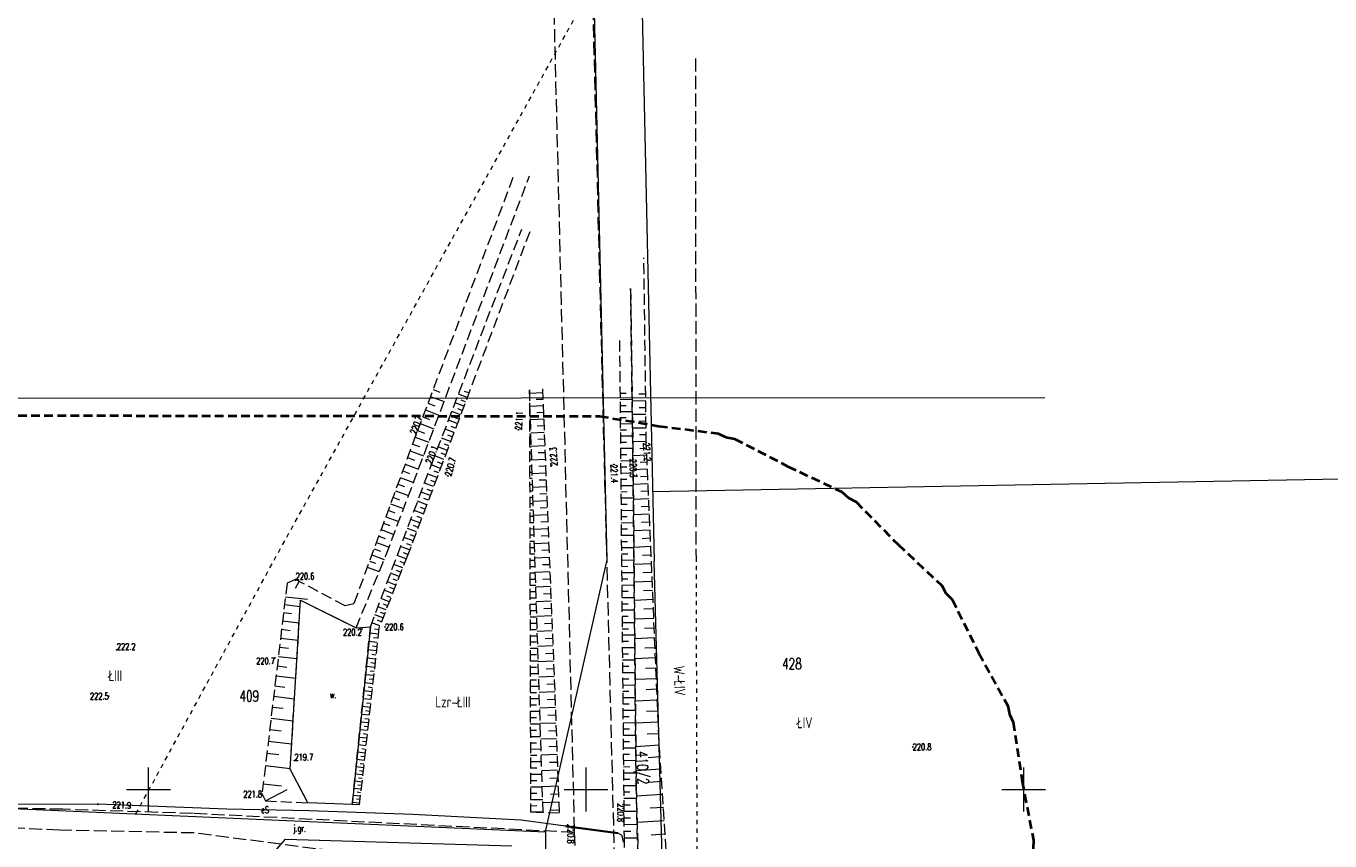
# Model space of a CAD drawing. Header units: metres. Extents: x 7496982 to 7497528, y 5603168 to 5605598.
# Tile 72 of 74: x 7497136 to 7497285, y 5605094 to 5605187. Entities that reach past the tile are written whole.
import ezdxf
from ezdxf.enums import TextEntityAlignment as Align

# ---------------------------------------------------------------- set-up
doc = ezdxf.new("R2010")
doc.units = ezdxf.units.M
doc.header["$MEASUREMENT"] = 0
for name, pattern in [('1', [0]), ('1_SUEP_A', [0]), ('1_SULO', [0]), ('1_SUTP_A', [0]), ('2', [1.5, 1, -0.5]), ('2_1', [0]), ('2_OTKJ', [2, 1.5, -0.5]), ('2_OTRK', [1.75, 1.25, -0.5]), ('2_OTRKG', [1.75, 1.25, -0.5]), ('2_OTWS', [0]), ('4', [2.5, 1.5, -1]), ('GDE', [0]), ('GUK', [2, 1.5, -0.5]), ('GUZ', [1, 0.5, -0.5])]:
    doc.linetypes.add(name, pattern=pattern)
doc.layers.get('0').update_dxf_attribs({"color": 250, "linetype": 'CONTINUOUS', "lineweight": 100})
for name, color, linetype, lineweight in [('_MAPA_L_0', 7, '1', 18), ('EDZPD_L_0', 3, 'GDE', 18), ('EDZTD_T_0', 3, 'CONTINUOUS', 18), ('EKLPK_L_0', 90, 'GUK', 18), ('EKLTK_T_0', 90, 'CONTINUOUS', 25), ('EUZPU_L_0', 90, '4', 18), ('EUZPU_L_4', 90, '4', 18), ('OTK_E_T_0', 7, 'CONTINUOUS', 0), ('OTK_L_0', 7, '2_OTKJ', 18), ('OTR_L_1', 7, '2_OTRK', 18), ('OTR_T_1', 7, 'CONTINUOUS', 18), ('OTW_E_T_1', 141, 'CONTINUOUS', 0), ('OTW_L_1', 141, '2_OTWS', 18), ('SUEP_E_T_0', 1, 'CONTINUOUS', 0), ('SUEP_L_0', 1, '1_SUEP_A', 18), ('SUER_T_0', 1, 'CONTINUOUS', 18), ('SUL_L_1', 7, '1_SULO', 35), ('SUTP_L_0', 30, '1_SUTP_A', 18), ('ZAKRES_L_0', 1, '2', 40), ('ZAKRES_L_0_a', 1, '2', 40)]:
    doc.layers.add(name, color=color, linetype=linetype, lineweight=lineweight)
doc.styles.get("Standard").update_dxf_attribs({"font": 'Simplex.SHX', "width": 0.75})

# ---------------------------------------------------------------- blocks, each defined once
blk = doc.blocks.new('1_SUPS')
at = {"linetype": 'Continuous'}
blk.add_circle((0, 0), 0.0625, dxfattribs=at)
blk = doc.blocks.new('2_OTRN')
at = {"linetype": 'Continuous'}
blk.add_circle((0, 0), 0.045, dxfattribs=at)

msp = doc.modelspace()

# ---------------------------------------------------------------- linework, layer by layer
at = {"layer": '_MAPA_L_0', "linetype": '1'}
for p, q in [((7497049.14755, 5605144.62023), (7497252.42355, 5605144.74602)), ((7497150, 5605097.5), (7497150, 5605102.5)), ((7497200, 5605097.5), (7497200, 5605102.5)), ((7497250, 5605097.5), (7497250, 5605102.5)), ((7497147.5, 5605100), (7497152.5, 5605100)), ((7497197.5, 5605100), (7497202.5, 5605100)), ((7497247.5, 5605100), (7497252.5, 5605100))]:
    msp.add_line(p, q, dxfattribs=at)
at = {"layer": 'EDZPD_L_0', "linetype": '1'}
for p, q in [((7497202.41471, 5605126.21295), (7497191.35332, 5605598.18472)), ((7497197.61809, 5605597.70502), (7497207.77177, 5605126.09029)), ((7497207.60044, 5605134.04817), (7497301.93864, 5605135.76983)), ((7497100.94, 5605099.31), (7497195.35, 5605095.17))]:
    msp.add_line(p, q, dxfattribs=at)
at = {"layer": 'EDZPD_L_0', "linetype": 'GDE'}
for p, q in [((7497195.35, 5605095.17), (7497202.41471, 5605126.21295)), ((7497208.74177, 5605090.9426), (7497207.77177, 5605126.09029)), ((7497195.35, 5605095.17), (7497195.31, 5605086.07))]:
    msp.add_line(p, q, dxfattribs=at)
at = {"layer": 'EKLPK_L_0', "linetype": 'GUK'}
msp.add_line((7497212.5997, 5605125.97974), (7497212.52417, 5605183.86441), dxfattribs=at)
at = {"layer": 'EUZPU_L_0', "linetype": 'GUZ'}
for p, q in [((7497148.57009, 5605097.22136), (7497164.83967, 5605127.07331)), ((7497212.8253, 5605049.0334), (7497212.5997, 5605125.97974))]:
    msp.add_line(p, q, dxfattribs=at)
at = {"layer": 'EUZPU_L_4', "linetype": 'GUZ'}
msp.add_line((7497164.83967, 5605127.07331), (7497200.87312, 5605191.98995), dxfattribs=at)
at = {"layer": 'OTK_L_0', "linetype": '2_OTKJ'}
for p, q in [((7497195.48, 5605222.83), (7497198.654, 5605095.099)), ((7497204.0137, 5605061.9041), (7497199.96, 5605222.39)), ((7497140.233, 5605097.739), (7497131.0061, 5605097.9276)), ((7497155.101, 5605097.261), (7497140.233, 5605097.739)), ((7497198.654, 5605095.099), (7497155.101, 5605097.261)), ((7497139.854, 5605095.355), (7497131.0061, 5605095.7624)), ((7497155.241, 5605095.034), (7497139.854, 5605095.355)), ((7497198.849, 5605089.382), (7497155.241, 5605095.034)), ((7497198.654, 5605095.099), (7497198.849, 5605089.382))]:
    msp.add_line(p, q, dxfattribs=at)
at = {"layer": 'OTR_L_1', "linetype": '2_OTRK'}
for p, q in [((7497177.15529, 5605126.79132), (7497193.53203, 5605170.0623)), ((7497182.3346, 5605137.10014), (7497192.64365, 5605163.97025)), ((7497205.08887, 5605157.19204), (7497205.35789, 5605137.74985)), ((7497205.35789, 5605137.74985), (7497205.08887, 5605157.19204)), ((7497195.09411, 5605097.37446), (7497193.52685, 5605145.64985)), ((7497195.09411, 5605097.37446), (7497193.52685, 5605145.64985)), ((7497205.35789, 5605137.74985), (7497205.72534, 5605100.25042)), ((7497205.72534, 5605100.25042), (7497205.35789, 5605137.74985)), ((7497175.35474, 5605118.55803), (7497182.3346, 5605137.10014)), ((7497173.7308, 5605118.46199), (7497177.15529, 5605126.79132)), ((7497166.18737, 5605102.32743), (7497167.37477, 5605121.60508)), ((7497167.37477, 5605121.60508), (7497173.7308, 5605118.46199)), ((7497173.29242, 5605098.27827), (7497175.35474, 5605118.55803)), ((7497168.21305, 5605098.48884), (7497166.18737, 5605102.32743)), ((7497205.72534, 5605100.25042), (7497206.40809, 5605074.96771)), ((7497206.40809, 5605074.96771), (7497205.72534, 5605100.25042)), ((7497163.38745, 5605098.68889), (7497168.21305, 5605098.48884)), ((7497174.08342, 5605098.24548), (7497173.29242, 5605098.27827)), ((7497193.65611, 5605097.43408), (7497195.09411, 5605097.37446)), ((7497196.92985, 5605097.29836), (7497195.09411, 5605097.37446))]:
    msp.add_line(p, q, dxfattribs=at)
at = {"layer": 'OTR_L_1', "linetype": '2_OTRKG'}
for p, q in [((7497191.65069, 5605169.86782), (7497180.56285, 5605140.4917)), ((7497193.55723, 5605163.69557), (7497179.6091, 5605126.73514)), ((7497206.8803, 5605139.60644), (7497206.60611, 5605160.71912)), ((7497203.81856, 5605151.26914), (7497204.33888, 5605094.62079)), ((7497193.52685, 5605145.64985), (7497193.65611, 5605097.43408)), ((7497195.01531, 5605145.76932), (7497196.43377, 5605110.85177)), ((7497180.56285, 5605140.4917), (7497173.45142, 5605121.186)), ((7497208.33771, 5605105.58352), (7497206.8803, 5605139.60644)), ((7497179.6091, 5605126.73514), (7497176.33368, 5605118.46854)), ((7497165.83814, 5605123.56079), (7497162.97443, 5605099.46372)), ((7497166.81599, 5605123.97987), (7497165.83814, 5605123.56079)), ((7497172.47357, 5605120.97647), (7497166.81599, 5605123.97987)), ((7497173.45142, 5605121.186), (7497172.47357, 5605120.97647)), ((7497176.33368, 5605118.46854), (7497174.08342, 5605098.24548)), ((7497196.43377, 5605110.85177), (7497196.92985, 5605097.29836)), ((7497209.37207, 5605089.59214), (7497208.33771, 5605105.58352)), ((7497162.97443, 5605099.46372), (7497163.38745, 5605098.68889)), ((7497204.33888, 5605094.62079), (7497204.63719, 5605063.96628))]:
    msp.add_line(p, q, dxfattribs=at)
at = {"layer": 'OTR_L_1', "linetype": '2_1'}
for p, q in [((7497182.51917, 5605145.67478), (7497183.29921, 5605145.38036)), ((7497186.41974, 5605144.78229), (7497185.42585, 5605145.15737)), ((7497186.60676, 5605145.27788), (7497186.11118, 5605145.4649)), ((7497195.03461, 5605145.29424), (7497193.54037, 5605145.23353)), ((7497203.8739, 5605145.24322), (7497204.56397, 5605145.24956)), ((7497206.80825, 5605145.15428), (7497206.03198, 5605145.14419)), ((7497181.93073, 5605144.11576), (7497182.71007, 5605143.82161)), ((7497182.22489, 5605144.8951), (7497183.78425, 5605144.30652)), ((7497186.04415, 5605143.78705), (7497185.04481, 5605144.16418)), ((7497186.2322, 5605144.28535), (7497185.7339, 5605144.4734)), ((7497193.52891, 5605144.88231), (7497193.55177, 5605144.88237)), ((7497193.53083, 5605144.16339), (7497193.5751, 5605144.16351)), ((7497195.09544, 5605143.79694), (7497193.58899, 5605143.73575)), ((7497195.06496, 5605144.54711), (7497194.3148, 5605144.51664)), ((7497203.88026, 5605144.55155), (7497205.2636, 5605144.56426)), ((7497203.88663, 5605143.85827), (7497204.57991, 5605143.86464)), ((7497206.81833, 5605144.37801), (7497205.26645, 5605144.35785)), ((7497206.82841, 5605143.60207), (7497206.0528, 5605143.59199)), ((7497181.34282, 5605142.55815), (7497182.12145, 5605142.26425)), ((7497181.63671, 5605143.33678), (7497183.19468, 5605142.74873)), ((7497185.28678, 5605141.78011), (7497184.27641, 5605142.1614)), ((7497185.6665, 5605142.78633), (7497184.66166, 5605143.16553)), ((7497185.4769, 5605142.28391), (7497184.9731, 5605142.47403)), ((7497185.85559, 5605143.28737), (7497185.35454, 5605143.47646)), ((7497193.53276, 5605143.44448), (7497193.59844, 5605143.44466)), ((7497193.53469, 5605142.72557), (7497193.62178, 5605142.7258)), ((7497195.15676, 5605142.28743), (7497193.63801, 5605142.22573)), ((7497195.12604, 5605143.04372), (7497194.36974, 5605143.013)), ((7497203.89301, 5605143.16337), (7497205.2828, 5605143.17614)), ((7497203.89941, 5605142.46686), (7497204.59592, 5605142.47326)), ((7497206.83848, 5605142.82646), (7497205.28792, 5605142.80632)), ((7497180.75543, 5605141.00192), (7497181.53337, 5605140.7083)), ((7497181.04906, 5605141.77986), (7497182.60563, 5605141.19234)), ((7497184.90496, 5605140.76836), (7497183.88905, 5605141.15175)), ((7497185.09613, 5605141.27493), (7497184.58956, 5605141.4661)), ((7497193.53662, 5605142.00666), (7497193.64512, 5605142.00695)), ((7497193.53854, 5605141.28774), (7497193.66845, 5605141.28809)), ((7497195.21858, 5605140.76559), (7497193.68744, 5605140.70339)), ((7497195.18761, 5605141.52806), (7497194.42514, 5605141.49708)), ((7497203.90582, 5605141.76872), (7497205.3021, 5605141.78154)), ((7497203.91225, 5605141.06895), (7497204.61201, 5605141.07538)), ((7497206.85861, 5605141.27623), (7497205.30937, 5605141.25611)), ((7497206.84855, 5605142.05118), (7497206.0736, 5605142.04111)), ((7497180.17882, 5605139.44914), (7497180.95425, 5605139.16351)), ((7497180.46445, 5605140.22457), (7497182.02219, 5605139.65077)), ((7497184.52105, 5605139.75106), (7497183.49956, 5605140.13655)), ((7497184.32831, 5605139.24031), (7497183.81616, 5605139.43359)), ((7497184.71327, 5605140.26041), (7497184.20392, 5605140.45263)), ((7497193.54047, 5605140.56883), (7497193.69179, 5605140.56924)), ((7497193.5424, 5605139.84992), (7497193.71513, 5605139.85038)), ((7497193.54433, 5605139.13101), (7497193.73847, 5605139.13153)), ((7497195.28091, 5605139.23133), (7497193.73726, 5605139.16862)), ((7497195.24968, 5605140.00002), (7497194.48099, 5605139.96879)), ((7497203.91869, 5605140.36755), (7497205.32149, 5605140.38044)), ((7497203.92515, 5605139.66452), (7497204.62818, 5605139.67098)), ((7497206.87873, 5605139.72731), (7497205.3308, 5605139.70721)), ((7497206.86867, 5605140.5016), (7497206.09438, 5605140.49155)), ((7497179.61132, 5605137.90855), (7497180.37992, 5605137.62543)), ((7497179.89444, 5605138.67714), (7497181.43845, 5605138.10839)), ((7497183.74689, 5605137.69964), (7497182.71414, 5605138.08938)), ((7497184.13503, 5605138.72816), (7497183.10792, 5605139.11577)), ((7497183.94123, 5605138.21461), (7497183.42626, 5605138.40894)), ((7497193.54625, 5605138.41209), (7497193.7618, 5605138.41267)), ((7497193.54818, 5605137.69318), (7497193.78514, 5605137.69382)), ((7497195.34374, 5605137.68454), (7497193.7875, 5605137.62132)), ((7497195.31226, 5605138.4595), (7497194.53729, 5605138.42802)), ((7497203.93162, 5605138.95985), (7497205.34096, 5605138.97279)), ((7497203.93811, 5605138.25353), (7497204.64442, 5605138.26002)), ((7497206.94179, 5605138.17084), (7497205.353, 5605138.10278)), ((7497206.90825, 5605138.95389), (7497206.1252, 5605138.92035)), ((7497179.04883, 5605136.38153), (7497179.81065, 5605136.1009)), ((7497179.32946, 5605137.14335), (7497180.85985, 5605136.57961)), ((7497183.35661, 5605136.66547), (7497182.31846, 5605137.05725)), ((7497183.16072, 5605136.1464), (7497182.64186, 5605136.3422)), ((7497183.55202, 5605137.18327), (7497183.03423, 5605137.37867)), ((7497193.55011, 5605136.97427), (7497193.80848, 5605136.97496)), ((7497193.55204, 5605136.25536), (7497193.83182, 5605136.25611)), ((7497195.37535, 5605136.90641), (7497194.59406, 5605136.87468)), ((7497203.94461, 5605137.54596), (7497205.35976, 5605137.55895)), ((7497203.95111, 5605136.83816), (7497204.6589, 5605136.84467)), ((7497207.01038, 5605136.56964), (7497205.37014, 5605136.49938)), ((7497206.97582, 5605137.37645), (7497206.16902, 5605137.34188)), ((7497178.4913, 5605134.86797), (7497179.2464, 5605134.58982)), ((7497178.76945, 5605135.62307), (7497180.28636, 5605135.0643)), ((7497182.57354, 5605134.59045), (7497181.5371, 5605134.98158)), ((7497182.96492, 5605135.62753), (7497181.92762, 5605136.01899)), ((7497182.76919, 5605135.10888), (7497182.25075, 5605135.30453)), ((7497193.55396, 5605135.53644), (7497193.85515, 5605135.53725)), ((7497193.55589, 5605134.81753), (7497193.87849, 5605134.8184)), ((7497195.40709, 5605136.12512), (7497193.83814, 5605136.06138)), ((7497195.43896, 5605135.34064), (7497194.65129, 5605135.30865)), ((7497203.95761, 5605136.13016), (7497205.37363, 5605136.14316)), ((7497203.96412, 5605135.42193), (7497204.67234, 5605135.42843)), ((7497203.97062, 5605134.71349), (7497205.38751, 5605134.7265)), ((7497207.08123, 5605134.91586), (7497205.38637, 5605134.84326)), ((7497207.04551, 5605135.74952), (7497206.21185, 5605135.71381)), ((7497177.93868, 5605133.36775), (7497178.68713, 5605133.09205)), ((7497178.21438, 5605134.1162), (7497179.71792, 5605133.56235)), ((7497182.18249, 5605133.55423), (7497181.14691, 5605133.94503)), ((7497181.98709, 5605133.03644), (7497181.46951, 5605133.23176)), ((7497182.37798, 5605134.07223), (7497181.85997, 5605134.26772)), ((7497193.55782, 5605134.09862), (7497193.90183, 5605134.09954)), ((7497193.55974, 5605133.37971), (7497193.92517, 5605133.38069)), ((7497195.47096, 5605134.55297), (7497193.88919, 5605134.48872)), ((7497195.50308, 5605133.76209), (7497194.70898, 5605133.72983)), ((7497203.97713, 5605134.00482), (7497204.68579, 5605134.01133)), ((7497203.98364, 5605133.29595), (7497205.4014, 5605133.30897)), ((7497207.15443, 5605133.20701), (7497205.40314, 5605133.13199)), ((7497207.11753, 5605134.06843), (7497206.2561, 5605134.03153)), ((7497177.39093, 5605131.88075), (7497178.13278, 5605131.60748)), ((7497177.6642, 5605132.6226), (7497179.15448, 5605132.07364)), ((7497181.40137, 5605131.48436), (7497180.3675, 5605131.87452)), ((7497181.79177, 5605132.51887), (7497180.75705, 5605132.90935)), ((7497181.59653, 5605132.00151), (7497181.07938, 5605132.19667)), ((7497193.56167, 5605132.66079), (7497193.9485, 5605132.66183)), ((7497193.5636, 5605131.94188), (7497193.97184, 5605131.94298)), ((7497195.53534, 5605132.96799), (7497193.94067, 5605132.90321)), ((7497195.56773, 5605132.17065), (7497194.76715, 5605132.13813)), ((7497203.99016, 5605132.58685), (7497204.69925, 5605132.59336)), ((7497203.99667, 5605131.87754), (7497205.4153, 5605131.89057)), ((7497207.19194, 5605132.33136), (7497206.30183, 5605132.29323)), ((7497176.84801, 5605130.40686), (7497177.58332, 5605130.136)), ((7497177.11887, 5605131.14218), (7497178.59602, 5605130.59805)), ((7497181.01129, 5605130.45071), (7497179.97828, 5605130.84055)), ((7497181.20629, 5605130.96743), (7497180.68957, 5605131.16243)), ((7497193.56553, 5605131.22297), (7497193.99518, 5605131.22412)), ((7497193.56745, 5605130.50406), (7497194.01852, 5605130.50526)), ((7497195.60026, 5605131.37006), (7497193.99256, 5605131.30475)), ((7497195.63291, 5605130.56622), (7497194.82579, 5605130.53343)), ((7497204.00319, 5605131.168), (7497204.71272, 5605131.17452)), ((7497204.00971, 5605130.45825), (7497205.42921, 5605130.47129)), ((7497207.23006, 5605131.44126), (7497205.42046, 5605131.36374)), ((7497207.26882, 5605130.53645), (7497206.34908, 5605130.49706)), ((7497176.30987, 5605128.94596), (7497177.0387, 5605128.67749)), ((7497176.57834, 5605129.6748), (7497178.04248, 5605129.13547)), ((7497180.2321, 5605128.38599), (7497179.20081, 5605128.77518)), ((7497180.62153, 5605129.41792), (7497179.58939, 5605129.80744)), ((7497180.42678, 5605128.90185), (7497179.91092, 5605129.09652)), ((7497180.81637, 5605129.93421), (7497180.30008, 5605130.12905)), ((7497193.56938, 5605129.78514), (7497194.04185, 5605129.78641)), ((7497193.57131, 5605129.06623), (7497194.06519, 5605129.06755)), ((7497195.6657, 5605129.75909), (7497194.04488, 5605129.69325)), ((7497195.69862, 5605128.94868), (7497194.88491, 5605128.91563)), ((7497204.01623, 5605129.74829), (7497204.7262, 5605129.75481)), ((7497204.02275, 5605129.0381), (7497205.44312, 5605129.05115)), ((7497207.30822, 5605129.61671), (7497205.43837, 5605129.53662)), ((7497175.77648, 5605127.49794), (7497176.49889, 5605127.23184)), ((7497176.04259, 5605128.22035), (7497177.49381, 5605127.68578)), ((7497179.84299, 5605127.35491), (7497178.81256, 5605127.74378)), ((7497180.03751, 5605127.87034), (7497179.52207, 5605128.06486)), ((7497193.57324, 5605128.34732), (7497194.08853, 5605128.3487)), ((7497193.57516, 5605127.62841), (7497194.11187, 5605127.62984)), ((7497195.73168, 5605128.13497), (7497194.09762, 5605128.06859)), ((7497195.76487, 5605127.31795), (7497194.94451, 5605127.28462)), ((7497204.02928, 5605128.3277), (7497204.73968, 5605128.33422)), ((7497204.03581, 5605127.61708), (7497205.45705, 5605127.63013)), ((7497207.38898, 5605127.73142), (7497205.45687, 5605127.64866)), ((7497207.34827, 5605128.68179), (7497206.39791, 5605128.64108)), ((7497175.25696, 5605126.08759), (7497175.95565, 5605125.83023)), ((7497175.51433, 5605126.78628), (7497176.93766, 5605126.26198)), ((7497179.4475, 5605126.32728), (7497178.43096, 5605126.73006)), ((7497179.24611, 5605125.81901), (7497178.74222, 5605126.01866)), ((7497179.64856, 5605126.83969), (7497179.13355, 5605127.03404)), ((7497193.57709, 5605126.90949), (7497194.1352, 5605126.91099)), ((7497193.57902, 5605126.19058), (7497194.15854, 5605126.19213)), ((7497195.79819, 5605126.49759), (7497194.1508, 5605126.43067)), ((7497204.04233, 5605126.90624), (7497204.75317, 5605126.91277)), ((7497204.04887, 5605126.19518), (7497205.47098, 5605126.20824)), ((7497207.47243, 5605125.78335), (7497205.47598, 5605125.69783)), ((7497207.43036, 5605126.76536), (7497206.44835, 5605126.7233)), ((7497175.00429, 5605125.40165), (7497176.37618, 5605124.8963)), ((7497178.65229, 5605124.32031), (7497177.67031, 5605124.70939)), ((7497179.04646, 5605125.31512), (7497178.04735, 5605125.71099)), ((7497178.84852, 5605124.81556), (7497178.35327, 5605125.01179)), ((7497193.58094, 5605125.47167), (7497194.18188, 5605125.47328)), ((7497193.58287, 5605124.75276), (7497194.20522, 5605124.75442)), ((7497195.86525, 5605124.84684), (7497194.20441, 5605124.77937)), ((7497195.83165, 5605125.6739), (7497195.0046, 5605125.6403)), ((7497204.0554, 5605125.48391), (7497204.76667, 5605125.49044)), ((7497204.06193, 5605124.77241), (7497205.48492, 5605124.78548)), ((7497207.51519, 5605124.78513), (7497206.50048, 5605124.74167)), ((7497166.75547, 5605123.95393), (7497166.80966, 5605123.8275)), ((7497167.20262, 5605123.77462), (7497166.77386, 5605122.96697)), ((7497177.88412, 5605122.38157), (7497176.93553, 5605122.75743)), ((7497178.26488, 5605123.34256), (7497177.29974, 5605123.72497)), ((7497178.07368, 5605122.85999), (7497177.59526, 5605123.04955)), ((7497178.45775, 5605123.82932), (7497177.97099, 5605124.02218)), ((7497193.5848, 5605124.03384), (7497194.22856, 5605124.03557)), ((7497193.58673, 5605123.31493), (7497194.25189, 5605123.31671)), ((7497195.93286, 5605123.18262), (7497194.25845, 5605123.1146)), ((7497195.89898, 5605124.01642), (7497195.06518, 5605123.98255)), ((7497204.06847, 5605124.0607), (7497204.78018, 5605124.06724)), ((7497204.07501, 5605123.34877), (7497205.49887, 5605123.36185)), ((7497207.55865, 5605123.77043), (7497205.49573, 5605123.68206)), ((7497207.60284, 5605122.73897), (7497206.55435, 5605122.69405)), ((7497165.65472, 5605122.01735), (7497168.18921, 5605121.71615)), ((7497177.50988, 5605121.43707), (7497176.57756, 5605121.80648)), ((7497177.69619, 5605121.90728), (7497177.22598, 5605122.09359)), ((7497193.58865, 5605122.59602), (7497194.27523, 5605122.59786)), ((7497193.59058, 5605121.8771), (7497194.29857, 5605121.879)), ((7497196.00101, 5605121.5048), (7497194.31294, 5605121.43623)), ((7497195.96687, 5605122.34542), (7497195.12625, 5605122.31127)), ((7497204.08155, 5605122.63662), (7497204.7937, 5605122.64316)), ((7497204.0881, 5605121.92425), (7497205.51283, 5605121.93734)), ((7497207.64775, 5605121.69047), (7497205.51614, 5605121.59916)), ((7497165.43967, 5605120.20783), (7497166.35747, 5605120.09876)), ((7497165.54875, 5605121.12563), (7497167.33218, 5605120.91369)), ((7497176.78055, 5605119.59637), (7497175.87993, 5605119.95322)), ((7497177.14206, 5605120.50876), (7497176.22573, 5605120.87183)), ((7497176.96053, 5605120.05059), (7497176.50631, 5605120.23057)), ((7497177.32518, 5605120.97091), (7497176.86303, 5605121.15402)), ((7497193.59251, 5605121.15819), (7497194.31142, 5605121.16012)), ((7497193.59444, 5605120.43928), (7497194.34524, 5605120.44129)), ((7497196.06973, 5605119.81329), (7497194.36788, 5605119.74416)), ((7497196.0353, 5605120.66077), (7497195.18783, 5605120.62634)), ((7497204.09464, 5605121.21167), (7497204.80723, 5605121.21821)), ((7497204.10119, 5605120.49886), (7497205.5268, 5605120.51196)), ((7497204.10774, 5605119.78584), (7497204.82076, 5605119.79239)), ((7497207.69341, 5605120.62467), (7497206.61, 5605120.57826)), ((7497165.21187, 5605118.29093), (7497166.18413, 5605118.17539)), ((7497165.32741, 5605119.2632), (7497167.21669, 5605119.03867)), ((7497176.42524, 5605118.69963), (7497175.54006, 5605119.05035)), ((7497176.30852, 5605118.24244), (7497175.8211, 5605118.29667)), ((7497176.60213, 5605119.14606), (7497176.1557, 5605119.32295)), ((7497193.59636, 5605119.72037), (7497194.31528, 5605119.72229)), ((7497193.59829, 5605119.00145), (7497194.39192, 5605119.00358)), ((7497193.60022, 5605118.28254), (7497194.31913, 5605118.28447)), ((7497196.1043, 5605118.96237), (7497195.2499, 5605118.92766)), ((7497204.11429, 5605119.0726), (7497205.54077, 5605119.0857)), ((7497204.12084, 5605118.35914), (7497204.8343, 5605118.36569)), ((7497207.73982, 5605119.54127), (7497205.53723, 5605119.44692)), ((7497207.78699, 5605118.43998), (7497206.66752, 5605118.39202)), ((7497165.09294, 5605117.29023), (7497167.09435, 5605117.05238)), ((7497176.14658, 5605116.78708), (7497175.18552, 5605116.89402)), ((7497176.25428, 5605117.75501), (7497175.28405, 5605117.86297)), ((7497176.2003, 5605117.2699), (7497175.71749, 5605117.32362)), ((7497193.60215, 5605117.56363), (7497194.43859, 5605117.56587)), ((7497193.60407, 5605116.84472), (7497194.32299, 5605116.84664)), ((7497196.139, 5605118.10797), (7497194.42326, 5605118.03827)), ((7497196.17385, 5605117.2501), (7497195.31249, 5605117.21511)), ((7497204.1274, 5605117.64545), (7497205.55476, 5605117.65857)), ((7497204.13395, 5605116.93156), (7497204.84785, 5605116.93811)), ((7497207.83494, 5605117.3205), (7497205.55903, 5605117.22301)), ((7497164.97054, 5605116.26026), (7497166.00051, 5605116.13786)), ((7497176.03989, 5605115.82829), (7497175.08791, 5605115.93422)), ((7497175.98693, 5605115.3523), (7497175.51319, 5605115.40501)), ((7497176.09311, 5605116.30655), (7497175.61485, 5605116.35976)), ((7497193.606, 5605116.1258), (7497194.48527, 5605116.12816)), ((7497193.60793, 5605115.40689), (7497194.32684, 5605115.40882)), ((7497196.20885, 5605116.38873), (7497194.47909, 5605116.31846)), ((7497196.24398, 5605115.52385), (7497195.37558, 5605115.48858)), ((7497204.14051, 5605116.21744), (7497205.56875, 5605116.23056)), ((7497204.14708, 5605115.5031), (7497204.86141, 5605115.50966)), ((7497207.88369, 5605116.18254), (7497206.72694, 5605116.13299)), ((7497164.7149, 5605114.10908), (7497165.80599, 5605113.97941)), ((7497164.84456, 5605115.20017), (7497166.96474, 5605114.94821)), ((7497175.82954, 5605113.93781), (7497174.89546, 5605114.04175)), ((7497175.93422, 5605114.87856), (7497174.99123, 5605114.98349)), ((7497175.88175, 5605114.40707), (7497175.41249, 5605114.45929)), ((7497193.60985, 5605114.68798), (7497194.53194, 5605114.69045)), ((7497193.61178, 5605113.96907), (7497194.33069, 5605113.97099)), ((7497196.27926, 5605114.65545), (7497194.53538, 5605114.58461)), ((7497204.15364, 5605114.78854), (7497205.58275, 5605114.80167)), ((7497204.1602, 5605114.07377), (7497204.87498, 5605114.08033)), ((7497207.93324, 5605115.0258), (7497205.58154, 5605114.92506)), ((7497207.98361, 5605113.84995), (7497206.78835, 5605113.79875)), ((7497164.58144, 5605112.98608), (7497166.82744, 5605112.71916)), ((7497175.72585, 5605113.00594), (7497174.80059, 5605113.1089)), ((7497175.67437, 5605112.54332), (7497175.21393, 5605112.59455)), ((7497175.77757, 5605113.47077), (7497175.31274, 5605113.52249)), ((7497193.61371, 5605113.25015), (7497194.57862, 5605113.25274)), ((7497193.61564, 5605112.53124), (7497194.33455, 5605112.53317)), ((7497196.35024, 5605112.90802), (7497194.59213, 5605112.8366)), ((7497196.31468, 5605113.78351), (7497195.43919, 5605113.74795)), ((7497204.16677, 5605113.35877), (7497205.59676, 5605113.37191)), ((7497204.17334, 5605112.64356), (7497204.88856, 5605112.65013)), ((7497208.03481, 5605112.65468), (7497205.60481, 5605112.55059)), ((7497164.44408, 5605111.83023), (7497165.59992, 5605111.69287)), ((7497175.52139, 5605111.16855), (7497174.61355, 5605111.26957)), ((7497175.62313, 5605112.08288), (7497174.70663, 5605112.18487)), ((7497175.57214, 5605111.62463), (7497175.11606, 5605111.67538)), ((7497193.61756, 5605111.81233), (7497194.62529, 5605111.81503)), ((7497193.61949, 5605111.09342), (7497194.3384, 5605111.09534)), ((7497196.42181, 5605111.14633), (7497194.64934, 5605111.07432)), ((7497196.38595, 5605112.02897), (7497195.50332, 5605111.99311)), ((7497204.17991, 5605111.92812), (7497205.61078, 5605111.94126)), ((7497204.18649, 5605111.21247), (7497204.90214, 5605111.21904)), ((7497208.08686, 5605111.43968), (7497206.85179, 5605111.38678)), ((7497164.15718, 5605109.41613), (7497165.38163, 5605109.27062)), ((7497164.3027, 5605110.64058), (7497166.682, 5605110.35782)), ((7497175.32079, 5605109.36571), (7497174.43002, 5605109.46483)), ((7497175.42062, 5605110.26285), (7497174.52135, 5605110.36291)), ((7497175.37058, 5605109.81321), (7497174.92308, 5605109.86301)), ((7497175.47089, 5605110.71462), (7497175.01911, 5605110.76489)), ((7497193.62142, 5605110.3745), (7497194.67197, 5605110.37732)), ((7497193.62335, 5605109.65559), (7497194.34226, 5605109.65752)), ((7497196.48797, 5605109.37123), (7497194.70675, 5605109.30603)), ((7497196.45543, 5605110.26), (7497195.56666, 5605110.22747)), ((7497204.19306, 5605110.49659), (7497205.62481, 5605110.50974)), ((7497204.19964, 5605109.7805), (7497204.91573, 5605109.78708)), ((7497208.13976, 5605110.20462), (7497205.62885, 5605110.09706)), ((7497164.00741, 5605108.15588), (7497166.52792, 5605107.85634)), ((7497175.22191, 5605108.47704), (7497174.33955, 5605108.57523)), ((7497175.17281, 5605108.03587), (7497174.73373, 5605108.08473)), ((7497175.27123, 5605108.92032), (7497174.82795, 5605108.96965)), ((7497193.62527, 5605108.93668), (7497194.71864, 5605108.93961)), ((7497193.6272, 5605108.21777), (7497194.34611, 5605108.21969)), ((7497196.52056, 5605108.48062), (7497195.62811, 5605108.44796)), ((7497204.20622, 5605109.06419), (7497205.63884, 5605109.07735)), ((7497204.2128, 5605108.34765), (7497204.92933, 5605108.35424)), ((7497208.19354, 5605108.94917), (7497206.91736, 5605108.8945)), ((7497163.85326, 5605106.85876), (7497165.15038, 5605106.70461)), ((7497175.02693, 5605106.72483), (7497174.16117, 5605106.82116)), ((7497175.12396, 5605107.59678), (7497174.24994, 5605107.69403)), ((7497175.07533, 5605107.15977), (7497174.64039, 5605107.20817)), ((7497193.62913, 5605107.49885), (7497194.76532, 5605107.5019)), ((7497193.63106, 5605106.77994), (7497194.34997, 5605106.78187)), ((7497196.55323, 5605107.58817), (7497194.76464, 5605107.52271)), ((7497196.58596, 5605106.69388), (7497195.68982, 5605106.66108)), ((7497204.21938, 5605107.6309), (7497205.65289, 5605107.64407)), ((7497204.22597, 5605106.91393), (7497204.94294, 5605106.92051)), ((7497208.24821, 5605107.67298), (7497205.65369, 5605107.56184)), ((7497208.30378, 5605106.37572), (7497206.9851, 5605106.31924)), ((7497163.69461, 5605105.52371), (7497166.3647, 5605105.2064)), ((7497174.83563, 5605105.00557), (7497173.98615, 5605105.10009)), ((7497174.93083, 5605105.86112), (7497174.07325, 5605105.95654)), ((7497174.88311, 5605105.43233), (7497174.45635, 5605105.47982)), ((7497174.97877, 5605106.29195), (7497174.54794, 5605106.33989)), ((7497193.63298, 5605106.06103), (7497194.81199, 5605106.06419)), ((7497193.63491, 5605105.34212), (7497194.35382, 5605105.34404)), ((7497196.61876, 5605105.79774), (7497194.82278, 5605105.73201)), ((7497196.65163, 5605104.89975), (7497195.75178, 5605104.86681)), ((7497204.23256, 5605106.19674), (7497205.66694, 5605106.20991)), ((7497204.23915, 5605105.47932), (7497204.95656, 5605105.48591)), ((7497208.37173, 5605105.05766), (7497205.67994, 5605104.88355)), ((7497163.53131, 5605104.14962), (7497164.9054, 5605103.98632)), ((7497174.64792, 5605103.31865), (7497173.81442, 5605103.41139)), ((7497174.74133, 5605104.15811), (7497173.89988, 5605104.25174)), ((7497174.69451, 5605103.73738), (7497174.27578, 5605103.78397)), ((7497174.78837, 5605104.58083), (7497174.36564, 5605104.62787)), ((7497193.63684, 5605104.6232), (7497194.85867, 5605104.62648)), ((7497193.63876, 5605103.90429), (7497194.35768, 5605103.90622)), ((7497196.68456, 5605103.9999), (7497194.88115, 5605103.9339)), ((7497204.24574, 5605104.76169), (7497205.681, 5605104.77487)), ((7497204.25233, 5605104.04384), (7497204.97018, 5605104.05043)), ((7497208.45878, 5605103.71177), (7497207.07598, 5605103.62233)), ((7497163.36323, 5605102.73534), (7497166.19179, 5605102.39919)), ((7497174.55539, 5605102.48712), (7497173.72977, 5605102.57899)), ((7497174.50946, 5605102.07431), (7497174.0986, 5605102.12003)), ((7497174.60155, 5605102.9019), (7497174.18677, 5605102.94805)), ((7497193.64069, 5605103.18538), (7497194.90534, 5605103.18877)), ((7497193.64262, 5605102.46647), (7497194.36153, 5605102.46839)), ((7497196.75064, 5605102.19463), (7497194.93977, 5605102.12835)), ((7497196.71757, 5605103.0982), (7497195.814, 5605103.06513)), ((7497204.25893, 5605103.32576), (7497205.69507, 5605103.33895)), ((7497204.26552, 5605102.60747), (7497204.98382, 5605102.61407)), ((7497204.27212, 5605101.88895), (7497205.70915, 5605101.90215)), ((7497208.54822, 5605102.32897), (7497205.70677, 5605102.14517)), ((7497163.11702, 5605100.66358), (7497165.18878, 5605100.41737)), ((7497174.37296, 5605100.84757), (7497173.56286, 5605100.93771)), ((7497174.46374, 5605101.66346), (7497173.64592, 5605101.75446)), ((7497174.32789, 5605100.44252), (7497173.92476, 5605100.48738)), ((7497174.41824, 5605101.25454), (7497174.01127, 5605101.29983)), ((7497193.64455, 5605101.74755), (7497194.95202, 5605101.75106)), ((7497193.64647, 5605101.02864), (7497194.36539, 5605101.03057)), ((7497196.78378, 5605101.2892), (7497195.87648, 5605101.25599)), ((7497204.27873, 5605101.17022), (7497204.99746, 5605101.17682)), ((7497204.28533, 5605100.45126), (7497205.72324, 5605100.46447)), ((7497208.64012, 5605100.90824), (7497207.18043, 5605100.81382)), ((7497163.38745, 5605098.68889), (7497165.85718, 5605100.00535)), ((7497174.19395, 5605099.23885), (7497173.39909, 5605099.3273)), ((7497174.28303, 5605100.03939), (7497173.48059, 5605100.12868)), ((7497174.23839, 5605099.63817), (7497173.83907, 5605099.68261)), ((7497193.6484, 5605100.30973), (7497194.9987, 5605100.31335)), ((7497193.65033, 5605099.59082), (7497194.36924, 5605099.59274)), ((7497196.81699, 5605100.38189), (7497194.99863, 5605100.31534)), ((7497196.85027, 5605099.47271), (7497195.93921, 5605099.43936)), ((7497204.29198, 5605099.7277), (7497205.01554, 5605099.73435)), ((7497204.29868, 5605098.99764), (7497205.75881, 5605099.01105)), ((7497208.73454, 5605099.44855), (7497205.7522, 5605099.25565)), ((7497174.10572, 5605098.44588), (7497173.31837, 5605098.53349)), ((7497174.14973, 5605098.84142), (7497173.75418, 5605098.88544)), ((7497193.65226, 5605098.8719), (7497195.04537, 5605098.87564)), ((7497193.65418, 5605098.15299), (7497194.3731, 5605098.15492)), ((7497193.65611, 5605097.43408), (7497195.09205, 5605097.43793)), ((7497196.88361, 5605098.56165), (7497195.05773, 5605098.49482)), ((7497196.91703, 5605097.64871), (7497196.0022, 5605097.61523)), ((7497204.30545, 5605098.26102), (7497205.04207, 5605098.26778)), ((7497204.31227, 5605097.51777), (7497205.79876, 5605097.53143)), ((7497208.83099, 5605097.95738), (7497207.31178, 5605097.85912)), ((7497204.31916, 5605096.76785), (7497205.06909, 5605096.77474)), ((7497204.32611, 5605096.01118), (7497205.83944, 5605096.02508)), ((7497208.92925, 5605096.43817), (7497205.83369, 5605096.23795)), ((7497204.33313, 5605095.24772), (7497205.09659, 5605095.25473)), ((7497204.34028, 5605094.47744), (7497205.88083, 5605094.49243)), ((7497209.02937, 5605094.89039), (7497207.45248, 5605094.7884))]:
    msp.add_line(p, q, dxfattribs=at)
at = {"layer": 'OTW_L_1', "linetype": '2_OTWS'}
for p, q in [((7497166.18737, 5605102.32743), (7497167.37477, 5605121.60508)), ((7497167.37477, 5605121.60508), (7497173.7308, 5605118.46199)), ((7497175.35474, 5605118.55803), (7497173.29242, 5605098.27827)), ((7497173.7308, 5605118.46199), (7497175.35474, 5605118.55803)), ((7497168.21305, 5605098.48884), (7497166.18737, 5605102.32743)), ((7497173.29242, 5605098.27827), (7497168.21305, 5605098.48884))]:
    msp.add_line(p, q, dxfattribs=at)
at = {"layer": 'SUEP_L_0', "linetype": '1_SUEP_A'}
for p, q in [((7497144.21, 5605098.32), (7497131.05, 5605098.3)), ((7497158.96, 5605097.77), (7497144.21, 5605098.32)), ((7497168.36, 5605097.57), (7497158.96, 5605097.77)), ((7497180.21, 5605097.14), (7497168.36, 5605097.57)), ((7497192.58, 5605096.49), (7497180.21, 5605097.14)), ((7497197.66259, 5605095.81263), (7497192.58, 5605096.49)), ((7497203.61, 5605095.02), (7497197.66259, 5605095.81263)), ((7497204.12, 5605094.74), (7497203.61, 5605095.02)), ((7497204.28, 5605094), (7497204.12, 5605094.74))]:
    msp.add_line(p, q, dxfattribs=at)
at = {"layer": 'SUL_L_1', "linetype": '1_SULO'}
msp.add_line((7497203.61, 5605095.02), (7497197.66259, 5605095.81263), dxfattribs=at)
at = {"layer": 'SUTP_L_0', "linetype": '1_SUTP_A'}
for p, q in [((7497161.762, 5605089.859), (7497165.648, 5605094.315)), ((7497165.648, 5605094.315), (7497191.499, 5605093.561))]:
    msp.add_line(p, q, dxfattribs=at)
at = {"layer": 'ZAKRES_L_0', "linetype": '2'}
for p, q in [((7497201.5427, 5605142.63076), (7497208.29328, 5605141.50501)), ((7497208.29328, 5605141.50501), (7497215.08313, 5605140.64739)), ((7497215.08313, 5605140.64739), (7497215.98735, 5605140.22192)), ((7497215.98735, 5605140.22192), (7497216.97306, 5605140.05754)), ((7497216.97306, 5605140.05754), (7497223.04537, 5605136.90085)), ((7497223.04537, 5605136.90085), (7497229.23788, 5605133.98702)), ((7497229.23788, 5605133.98702), (7497229.96637, 5605133.30296)), ((7497229.96637, 5605133.30296), (7497230.85303, 5605132.84202)), ((7497230.85303, 5605132.84202), (7497235.65267, 5605127.96338)), ((7497235.65267, 5605127.96338), (7497240.64168, 5605123.27858)), ((7497240.64168, 5605123.27858), (7497241.12312, 5605122.40288)), ((7497241.12312, 5605122.40288), (7497241.82396, 5605121.69051)), ((7497241.82396, 5605121.69051), (7497244.8811, 5605115.56748)), ((7497244.8811, 5605115.56748), (7497248.17825, 5605109.57027)), ((7497248.17825, 5605109.57027), (7497248.36552, 5605108.58866)), ((7497248.36552, 5605108.58866), (7497248.81192, 5605107.69459)), ((7497248.81192, 5605107.69459), (7497249.82731, 5605100.92653)), ((7497249.82731, 5605100.92653), (7497251.10985, 5605094.20397))]:
    msp.add_line(p, q, dxfattribs=at)
at = {"layer": 'ZAKRES_L_0_a', "linetype": '2'}
for p, q in [((7497100.59098, 5605142.74208), (7497201.5427, 5605142.63076)), ((7497201.5427, 5605142.63076), (7497208.29328, 5605141.50501)), ((7497208.29328, 5605141.50501), (7497215.08313, 5605140.64739)), ((7497215.08313, 5605140.64739), (7497215.98735, 5605140.22192)), ((7497215.98735, 5605140.22192), (7497216.97306, 5605140.05754)), ((7497216.97306, 5605140.05754), (7497223.04537, 5605136.90085)), ((7497223.04537, 5605136.90085), (7497229.23788, 5605133.98702)), ((7497229.23788, 5605133.98702), (7497229.96637, 5605133.30296)), ((7497229.96637, 5605133.30296), (7497230.85303, 5605132.84202)), ((7497230.85303, 5605132.84202), (7497235.65267, 5605127.96338)), ((7497235.65267, 5605127.96338), (7497240.64168, 5605123.27858)), ((7497240.64168, 5605123.27858), (7497241.12312, 5605122.40288)), ((7497241.12312, 5605122.40288), (7497241.82396, 5605121.69051)), ((7497241.82396, 5605121.69051), (7497244.8811, 5605115.56748)), ((7497244.8811, 5605115.56748), (7497248.17825, 5605109.57027)), ((7497248.17825, 5605109.57027), (7497248.36552, 5605108.58866)), ((7497248.36552, 5605108.58866), (7497248.81192, 5605107.69459)), ((7497248.81192, 5605107.69459), (7497249.82731, 5605100.92653)), ((7497249.82731, 5605100.92653), (7497251.10985, 5605094.20397)), ((7497251.10985, 5605094.20397), (7497246.726, 5604838.99377))]:
    msp.add_line(p, q, dxfattribs=at)

# ---------------------------------------------------------------- block references
at = {"layer": 'OTR_T_1'}
for p, rotation in [((7497192.27554, 5605141.06349), 86.42365762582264), ((7497180.56285, 5605140.4917), 69.3213010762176), ((7497206.8803, 5605139.60644), 273.9957811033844), ((7497205.35789, 5605137.74985), 271.4938145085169), ((7497182.3346, 5605137.10014), 69.01009033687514), ((7497195.99543, 5605136.93035), 93.72780728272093), ((7497203.17332, 5605137.12326), 272.0937646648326), ((7497184.21307, 5605135.82732), 74.36550506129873), ((7497197.90073, 5605095.95616), 269.5185374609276), ((7497204.33132, 5605096.28538), 269.9999974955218)]:
    msp.add_blockref('2_OTRN', p, dxfattribs=dict(at, rotation=rotation))
for p in [(7497166.81599, 5605123.97987), (7497174.36898, 5605118.33012), (7497177.03038, 5605118.56231), (7497146.38981, 5605115.94015), (7497164.45077, 5605115.04733), (7497145.4525, 5605110.647), (7497237.31913, 5605104.85829), (7497166.68586, 5605103.31311), (7497162.97443, 5605099.46372)]:
    msp.add_blockref('2_OTRN', p, dxfattribs=at)
at = {"layer": 'SUER_T_0'}
msp.add_blockref('1_SUPS', (7497144.21, 5605098.32), dxfattribs=at)

# ---------------------------------------------------------------- texts
at = {"layer": 'EDZTD_T_0', "width": 0.7}
for s, p in [('428', (7497222.39566, 5605114.98322)), ('409', (7497160.39714, 5605111.29234))]:
    msp.add_text(s, height=1.25001, dxfattribs=at).set_placement(p, align=Align.TOP_LEFT)
msp.add_text('410/2', height=1.25001, rotation=272.4895536, dxfattribs=at).set_placement((7497207.00506, 5605104.4172), align=Align.TOP_LEFT)
at = {"layer": 'EKLTK_T_0', "width": 0.7}
for s, p in [('ŁIII', (7497145.42802, 5605113.62414)), ('Lzr-ŁIII', (7497182.7888, 5605110.62033)), ('ŁIV', (7497224.08002, 5605108.24577))]:
    msp.add_text(s, height=1.25001, dxfattribs=at).set_placement(p, align=Align.TOP_LEFT)
msp.add_text('W-ŁIV', height=1.25001, rotation=271.6444065, dxfattribs=at).set_placement((7497211.26038, 5605114.14801), align=Align.TOP_LEFT)
at = {"layer": 'OTK_E_T_0', "lineweight": 9, "width": 0.7}
msp.add_text('j.gr.', height=0.75, rotation=359.215173, dxfattribs=at).set_placement((7497167.27697, 5605095.46277), align=Align.MIDDLE)
at = {"layer": 'OTR_T_1', "lineweight": 9, "width": 0.7}
for s, rotation, p in [('220.7', 69.3213011, (7497180.56285, 5605140.4917)), ('220.1', 69.0100903, (7497182.3346, 5605137.10014)), ('220.8', 269.5185375, (7497197.90073, 5605095.95616))]:
    msp.add_text(s, height=0.75, rotation=rotation, dxfattribs=at).set_placement(p)
for s, rotation, p in [('221.1', 86.4236576, (7497192.27554, 5605141.06349)), ('221.2', 273.9957811, (7497206.8803, 5605139.60644)), ('220.3', 271.4938145, (7497205.35789, 5605137.74985)), ('220.7', 74.3655051, (7497184.21307, 5605135.82732)), ('221.4', 272.0937647, (7497203.17332, 5605137.12326))]:
    msp.add_text(s, height=0.75, rotation=rotation, dxfattribs=at).set_placement(p, align=Align.MIDDLE_LEFT)
msp.add_text('222.3', height=0.75, rotation=93.7278073, dxfattribs=at).set_placement((7497195.99543, 5605136.93035), align=Align.TOP_LEFT)
for s, p in [('220.6', (7497166.81599, 5605123.97987)), ('222.2', (7497146.38981, 5605115.94015)), ('219.7', (7497166.68586, 5605103.31311))]:
    msp.add_text(s, height=0.75, dxfattribs=at).set_placement(p)
for s, p in [('220.2', (7497174.36898, 5605118.33012)), ('220.7', (7497164.45077, 5605115.04733))]:
    msp.add_text(s, height=0.75, dxfattribs=at).set_placement(p, align=Align.TOP_RIGHT)
for s, p in [('220.6', (7497177.03038, 5605118.56231)), ('220.8', (7497237.31913, 5605104.85829))]:
    msp.add_text(s, height=0.75, dxfattribs=at).set_placement(p, align=Align.MIDDLE_LEFT)
for s, p in [('222.5', (7497145.4525, 5605110.647)), ('221.8', (7497162.97443, 5605099.46372))]:
    msp.add_text(s, height=0.75, dxfattribs=at).set_placement(p, align=Align.MIDDLE_RIGHT)
msp.add_text('220.8', height=0.75, rotation=269.9999975, dxfattribs=at).set_placement((7497204.33132, 5605096.28538), align=Align.TOP_RIGHT)
at = {"layer": 'OTW_E_T_1', "lineweight": 9, "width": 0.7}
msp.add_text('w.', height=0.75, dxfattribs=at).set_placement((7497171.10182, 5605110.81278), align=Align.MIDDLE)
at = {"layer": 'SUEP_E_T_0', "lineweight": 9, "width": 0.7}
msp.add_text('eS', height=0.75, rotation=358.7811248, dxfattribs=at).set_placement((7497163.32727, 5605097.67708), align=Align.MIDDLE)
at = {"layer": 'SUER_T_0', "lineweight": 9, "width": 0.7}
msp.add_text('221.9', height=0.75, rotation=357.8645364, dxfattribs=at).set_placement((7497145.88366, 5605098.25759), align=Align.MIDDLE_LEFT)

doc.saveas('drawing.dxf')
